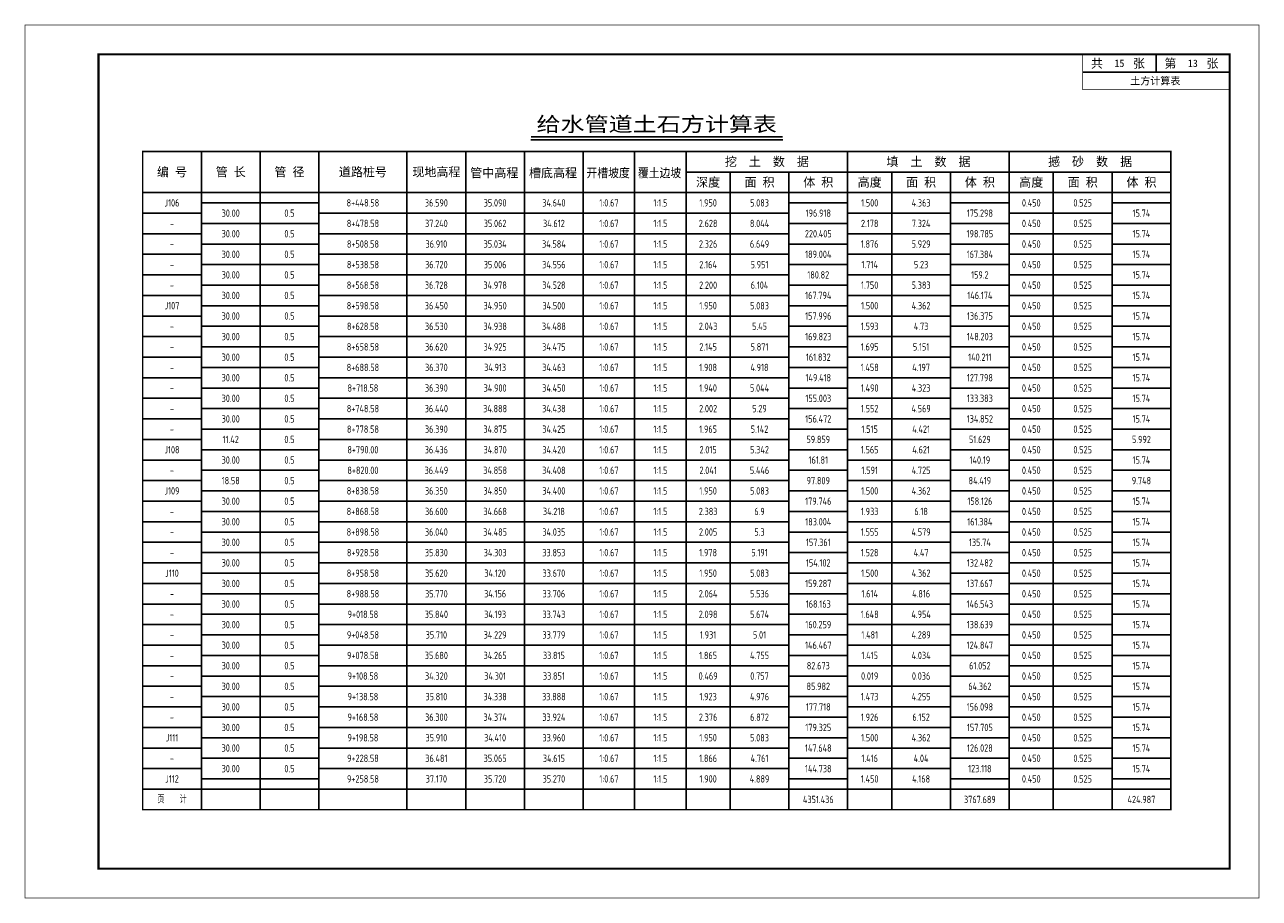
# Model space of a CAD drawing. Extents: x 336 to 6917, y 1189 to 1487.
# Tile 13 of 15: x 5616 to 6037, y 1189 to 1487. Entities that reach past the tile are written whole.
import ezdxf
from ezdxf.enums import TextEntityAlignment as Align

# ---------------------------------------------------------------- set-up
doc = ezdxf.new("R2010")
doc.units = 0
doc.layers.get('0').update_dxf_attribs({"linetype": 'CONTINUOUS'})
for name, color, linetype in [('土方_图框', 7, 'CONTINUOUS'), ('土方_土方表', 5, 'CONTINUOUS'), ('土方_土方表文字', 7, 'CONTINUOUS')]:
    doc.layers.add(name, color=color, linetype=linetype)
doc.styles.add('gpshz', font='tssdeng.shx', dxfattribs={"width": 0.7, "height": 2.5, "bigfont": 'hztxt.shx'})
doc.styles.add('仿宋_GB2312', font='txt', dxfattribs={"width": 0.7, "height": 3})
doc.styles.add('宋体', font='txt')

# ---------------------------------------------------------------- blocks, each defined once
blk = doc.blocks.new('tkx_jb')
at = {"color": 0, "linetype": 'ByBlock', "lineweight": -2}
for p, q in [((-50, 0), (0, 0)), ((-25, 0), (-25, -6)), ((-50, -6), (0, -6))]:
    blk.add_line(p, q, dxfattribs=at)
at = {"color": 0, "linetype": 'ByBlock', "lineweight": -2, "const_width": 0.25}
blk.add_lwpolyline([(0, 0), (0, -12), (-50, -12), (-50, 0)], dxfattribs=at)
at = {"color": 0, "linetype": 'ByBlock', "lineweight": -2, "style": '宋体'}
for s, p in [('共     张', (-47.19, -4.55)), ('第     张', (-22.19, -4.55))]:
    blk.add_text(s, height=3, dxfattribs=at).set_placement(p)
for tag, p in [('COUNT', (-37.5, -3)), ('PAGE', (-12.5, -3)), ('NAME', (-25.27, -8.99))]:
    blk.add_attdef(tag, text='', height=2.5, dxfattribs=at).set_placement(p, align=Align.MIDDLE_CENTER)
blk = doc.blocks.new('gsv_tfb')
at = {"color": 7, "linetype": 'ByBlock', "lineweight": -2}
blk.add_line((132.17, 227.99), (217.93, 227.99), dxfattribs=at)
at = {"color": 5, "linetype": 'ByBlock', "lineweight": -2}
for p, q in [((20, 224), (20, 0)), ((40, 224), (40, 0)), ((60, 224), (60, 0)), ((90, 224), (90, 0)), ((110, 224), (110, 0)), ((130, 224), (130, 0)), ((150, 224), (150, 0)), ((167.5, 224), (167.5, 0)), ((185, 224), (185, 0)), ((240, 224), (240, 0)), ((295, 224), (295, 0)), ((350, 217), (185, 217)), ((200, 217), (200, 0)), ((220, 217), (220, 0)), ((255, 217), (255, 0)), ((275, 217), (275, 0)), ((310, 217), (310, 0)), ((330, 217), (330, 0)), ((350, 210), (0, 210)), ((60, 206.5), (20, 206.5)), ((240, 206.5), (220, 206.5)), ((295, 206.5), (275, 206.5)), ((350, 206.5), (330, 206.5)), ((20, 203), (0, 203)), ((220, 203), (60, 203)), ((275, 203), (240, 203)), ((330, 203), (295, 203)), ((60, 199.5), (20, 199.5)), ((240, 199.5), (220, 199.5)), ((295, 199.5), (275, 199.5)), ((350, 199.5), (330, 199.5)), ((20, 196), (0, 196)), ((220, 196), (60, 196)), ((275, 196), (240, 196)), ((330, 196), (295, 196)), ((60, 192.5), (20, 192.5)), ((240, 192.5), (220, 192.5)), ((295, 192.5), (275, 192.5)), ((350, 192.5), (330, 192.5)), ((20, 189), (0, 189)), ((60, 185.5), (20, 185.5)), ((220, 189), (60, 189)), ((240, 185.5), (220, 185.5)), ((275, 189), (240, 189)), ((295, 185.5), (275, 185.5)), ((330, 189), (295, 189)), ((350, 185.5), (330, 185.5)), ((20, 182), (0, 182)), ((220, 182), (60, 182)), ((275, 182), (240, 182)), ((330, 182), (295, 182)), ((60, 178.5), (20, 178.5)), ((240, 178.5), (220, 178.5)), ((295, 178.5), (275, 178.5)), ((350, 178.5), (330, 178.5)), ((20, 175), (0, 175)), ((220, 175), (60, 175)), ((275, 175), (240, 175)), ((330, 175), (295, 175)), ((60, 171.5), (20, 171.5)), ((240, 171.5), (220, 171.5)), ((295, 171.5), (275, 171.5)), ((350, 171.5), (330, 171.5)), ((20, 168), (0, 168)), ((60, 164.5), (20, 164.5)), ((220, 168), (60, 168)), ((240, 164.5), (220, 164.5)), ((275, 168), (240, 168)), ((295, 164.5), (275, 164.5)), ((330, 168), (295, 168)), ((350, 164.5), (330, 164.5)), ((20, 161), (0, 161)), ((220, 161), (60, 161)), ((275, 161), (240, 161)), ((330, 161), (295, 161)), ((60, 157.5), (20, 157.5)), ((240, 157.5), (220, 157.5)), ((295, 157.5), (275, 157.5)), ((350, 157.5), (330, 157.5)), ((20, 154), (0, 154)), ((220, 154), (60, 154)), ((275, 154), (240, 154)), ((330, 154), (295, 154)), ((60, 150.5), (20, 150.5)), ((240, 150.5), (220, 150.5)), ((295, 150.5), (275, 150.5)), ((350, 150.5), (330, 150.5)), ((20, 147), (0, 147)), ((60, 143.5), (20, 143.5)), ((220, 147), (60, 147)), ((240, 143.5), (220, 143.5)), ((275, 147), (240, 147)), ((295, 143.5), (275, 143.5)), ((330, 147), (295, 147)), ((350, 143.5), (330, 143.5)), ((20, 140), (0, 140)), ((220, 140), (60, 140)), ((275, 140), (240, 140)), ((330, 140), (295, 140)), ((60, 136.5), (20, 136.5)), ((240, 136.5), (220, 136.5)), ((295, 136.5), (275, 136.5)), ((350, 136.5), (330, 136.5)), ((20, 133), (0, 133)), ((220, 133), (60, 133)), ((275, 133), (240, 133)), ((330, 133), (295, 133)), ((60, 129.5), (20, 129.5)), ((240, 129.5), (220, 129.5)), ((295, 129.5), (275, 129.5)), ((350, 129.5), (330, 129.5)), ((20, 126), (0, 126)), ((60, 122.5), (20, 122.5)), ((220, 126), (60, 126)), ((240, 122.5), (220, 122.5)), ((275, 126), (240, 126)), ((295, 122.5), (275, 122.5)), ((330, 126), (295, 126)), ((350, 122.5), (330, 122.5)), ((20, 119), (0, 119)), ((220, 119), (60, 119)), ((275, 119), (240, 119)), ((330, 119), (295, 119)), ((60, 115.5), (20, 115.5)), ((240, 115.5), (220, 115.5)), ((295, 115.5), (275, 115.5)), ((350, 115.5), (330, 115.5)), ((20, 112), (0, 112)), ((220, 112), (60, 112)), ((275, 112), (240, 112)), ((330, 112), (295, 112)), ((60, 108.5), (20, 108.5)), ((240, 108.5), (220, 108.5)), ((295, 108.5), (275, 108.5)), ((350, 108.5), (330, 108.5)), ((20, 105), (0, 105)), ((60, 101.5), (20, 101.5)), ((220, 105), (60, 105)), ((240, 101.5), (220, 101.5)), ((275, 105), (240, 105)), ((295, 101.5), (275, 101.5)), ((330, 105), (295, 105)), ((350, 101.5), (330, 101.5)), ((20, 98), (0, 98)), ((220, 98), (60, 98)), ((275, 98), (240, 98)), ((330, 98), (295, 98)), ((60, 94.5), (20, 94.5)), ((240, 94.5), (220, 94.5)), ((295, 94.5), (275, 94.5)), ((350, 94.5), (330, 94.5)), ((20, 91), (0, 91)), ((220, 91), (60, 91)), ((275, 91), (240, 91)), ((330, 91), (295, 91)), ((60, 87.5), (20, 87.5)), ((240, 87.5), (220, 87.5)), ((295, 87.5), (275, 87.5)), ((350, 87.5), (330, 87.5)), ((20, 84), (0, 84)), ((60, 80.5), (20, 80.5)), ((220, 84), (60, 84)), ((240, 80.5), (220, 80.5)), ((275, 84), (240, 84)), ((295, 80.5), (275, 80.5)), ((330, 84), (295, 84)), ((350, 80.5), (330, 80.5)), ((20, 77), (0, 77)), ((220, 77), (60, 77)), ((275, 77), (240, 77)), ((330, 77), (295, 77)), ((60, 73.5), (20, 73.5)), ((240, 73.5), (220, 73.5)), ((295, 73.5), (275, 73.5)), ((350, 73.5), (330, 73.5)), ((20, 70), (0, 70)), ((220, 70), (60, 70)), ((275, 70), (240, 70)), ((330, 70), (295, 70)), ((60, 66.5), (20, 66.5)), ((240, 66.5), (220, 66.5)), ((295, 66.5), (275, 66.5)), ((350, 66.5), (330, 66.5)), ((20, 63), (0, 63)), ((60, 59.5), (20, 59.5)), ((220, 63), (60, 63)), ((240, 59.5), (220, 59.5)), ((275, 63), (240, 63)), ((295, 59.5), (275, 59.5)), ((330, 63), (295, 63)), ((350, 59.5), (330, 59.5)), ((20, 56), (0, 56)), ((220, 56), (60, 56)), ((275, 56), (240, 56)), ((330, 56), (295, 56)), ((60, 52.5), (20, 52.5)), ((240, 52.5), (220, 52.5)), ((295, 52.5), (275, 52.5)), ((350, 52.5), (330, 52.5)), ((20, 49), (0, 49)), ((220, 49), (60, 49)), ((275, 49), (240, 49)), ((330, 49), (295, 49)), ((60, 45.5), (20, 45.5)), ((240, 45.5), (220, 45.5)), ((295, 45.5), (275, 45.5)), ((350, 45.5), (330, 45.5)), ((20, 42), (0, 42)), ((60, 38.5), (20, 38.5)), ((220, 42), (60, 42)), ((240, 38.5), (220, 38.5)), ((275, 42), (240, 42)), ((295, 38.5), (275, 38.5)), ((330, 42), (295, 42)), ((350, 38.5), (330, 38.5)), ((20, 35), (0, 35)), ((220, 35), (60, 35)), ((275, 35), (240, 35)), ((330, 35), (295, 35)), ((60, 31.5), (20, 31.5)), ((240, 31.5), (220, 31.5)), ((295, 31.5), (275, 31.5)), ((350, 31.5), (330, 31.5)), ((20, 28), (0, 28)), ((220, 28), (60, 28)), ((275, 28), (240, 28)), ((330, 28), (295, 28)), ((60, 24.5), (20, 24.5)), ((240, 24.5), (220, 24.5)), ((295, 24.5), (275, 24.5)), ((350, 24.5), (330, 24.5)), ((20, 21), (0, 21)), ((60, 17.5), (20, 17.5)), ((220, 21), (60, 21)), ((240, 17.5), (220, 17.5)), ((275, 21), (240, 21)), ((295, 17.5), (275, 17.5)), ((330, 21), (295, 21)), ((350, 17.5), (330, 17.5)), ((20, 14), (0, 14)), ((220, 14), (60, 14)), ((275, 14), (240, 14)), ((330, 14), (295, 14)), ((60, 10.5), (20, 10.5)), ((240, 10.5), (220, 10.5)), ((295, 10.5), (275, 10.5)), ((350, 10.5), (330, 10.5)), ((350, 7), (0, 7)), ((300, 7), (275, 7))]:
    blk.add_line(p, q, dxfattribs=at)
at = {"color": 7, "linetype": 'ByBlock', "lineweight": -2, "const_width": 0.5}
blk.add_lwpolyline([(132.17, 228.99), (217.93, 228.99)], dxfattribs=at)
at = {"color": 1, "linetype": 'ByBlock', "lineweight": -2, "const_width": 0.5}
blk.add_lwpolyline([(0, 0), (350, 0), (350, 224), (0, 224)], close=True, dxfattribs=at)
at = {"color": 7, "linetype": 'ByBlock', "lineweight": -2, "style": '仿宋_GB2312', "width": 1.2}
blk.add_text('给水管道土石方计算表', height=5, dxfattribs=at).set_placement((175, 233.38), align=Align.MIDDLE)
at = {"color": 7, "linetype": 'ByBlock', "lineweight": -2, "style": '仿宋_GB2312'}
for s, p in [('编 号', (10, 217)), ('管 长', (30, 217)), ('管 径', (50, 217)), ('道路桩号', (75, 217)), ('现地高程', (100, 217)), ('管中高程', (119.72, 216.7)), ('槽底高程', (139.72, 216.7)), ('挖  土  数  据', (212.5, 220.5)), ('填  土  数  据', (267.5, 220.5)), ('撼  砂  数  据', (322.5, 220.5)), ('深度', (192.5, 213.5)), ('面 积', (210, 213.5)), ('体 积', (230, 213.5)), ('高度', (247.5, 213.5)), ('面 积', (265, 213.5)), ('体 积', (285, 213.5)), ('高度', (302.5, 213.5)), ('面 积', (320, 213.5)), ('体 积', (340, 213.5))]:
    blk.add_text(s, height=3, dxfattribs=at).set_placement(p, align=Align.MIDDLE_CENTER)
at = {"color": 7, "linetype": 'ByBlock', "lineweight": -2, "style": '仿宋_GB2312', "width": 0.9}
for s, p in [('开槽坡度', (158.47, 216.7)), ('覆土边坡', (175.97, 216.7))]:
    blk.add_text(s, height=3, dxfattribs=at).set_placement(p, align=Align.MIDDLE_CENTER)

msp = doc.modelspace()

# ---------------------------------------------------------------- linework, layer by layer
at = {"layer": '土方_图框'}
for points, const_width in [([(5616.51, 1189.59), (6036.51, 1189.59), (6036.51, 1486.59), (5616.51, 1486.59), (5616.51, 1189.59)], 0.25), ([(5641.51, 1199.59), (6026.51, 1199.59), (6026.51, 1476.59), (5641.51, 1476.59), (5641.51, 1199.59)], 0.7)]:
    msp.add_lwpolyline(points, dxfattribs=dict(at, const_width=const_width))

# ---------------------------------------------------------------- block references
msp.add_blockref('tkx_jb', (6026.51, 1476.59), dxfattribs=at).add_auto_attribs({'NAME': '土方计算表', 'COUNT': '15', 'PAGE': '13'})
at = {"layer": '土方_土方表'}
msp.add_blockref('gsv_tfb', (5656.51, 1219.59), dxfattribs=at)

# ---------------------------------------------------------------- texts
at = {"layer": '土方_土方表文字', "style": 'gpshz', "width": 0.7}
for s, p in [('J106', (5666.51, 1426.09)), ('8+448.58', (5731.51, 1426.09)), ('36.590', (5756.51, 1426.09)), ('35.090', (5776.51, 1426.09)), ('34.640', (5796.51, 1426.09)), ('1:0.67', (5815.26, 1426.09)), ('1:1.5', (5832.76, 1426.09)), ('1.950', (5849.01, 1426.09)), ('5.083', (5866.51, 1426.09)), ('1.500', (5904.01, 1426.09)), ('4.363', (5921.51, 1426.09)), ('0.450', (5959.01, 1426.09)), ('0.525', (5976.51, 1426.09)), ('30.00', (5686.51, 1422.59)), ('0.5', (5706.51, 1422.59)), ('196.918', (5886.51, 1422.59)), ('175.298', (5941.51, 1422.59)), ('15.74', (5996.51, 1422.59)), ('-', (5666.51, 1419.09)), ('30.00', (5686.51, 1415.59)), ('0.5', (5706.51, 1415.59)), ('8+478.58', (5731.51, 1419.09)), ('37.240', (5756.51, 1419.09)), ('35.062', (5776.51, 1419.09)), ('34.612', (5796.51, 1419.09)), ('1:0.67', (5815.26, 1419.09)), ('1:1.5', (5832.76, 1419.09)), ('2.628', (5849.01, 1419.09)), ('8.044', (5866.51, 1419.09)), ('220.405', (5886.51, 1415.59)), ('2.178', (5904.01, 1419.09)), ('7.324', (5921.51, 1419.09)), ('198.785', (5941.51, 1415.59)), ('0.450', (5959.01, 1419.09)), ('0.525', (5976.51, 1419.09)), ('15.74', (5996.51, 1415.59)), ('8+508.58', (5731.51, 1412.09)), ('36.910', (5756.51, 1412.09)), ('35.034', (5776.51, 1412.09)), ('34.584', (5796.51, 1412.09)), ('1:0.67', (5815.26, 1412.09)), ('1:1.5', (5832.76, 1412.09)), ('2.326', (5849.01, 1412.09)), ('6.649', (5866.51, 1412.09)), ('1.876', (5904.01, 1412.09)), ('5.929', (5921.51, 1412.09)), ('0.450', (5959.01, 1412.09)), ('0.525', (5976.51, 1412.09)), ('-', (5666.51, 1412.09)), ('30.00', (5686.51, 1408.59)), ('0.5', (5706.51, 1408.59)), ('189.004', (5886.51, 1408.59)), ('167.384', (5941.51, 1408.59)), ('15.74', (5996.51, 1408.59)), ('-', (5666.51, 1405.09)), ('8+538.58', (5731.51, 1405.09)), ('36.720', (5756.51, 1405.09)), ('35.006', (5776.51, 1405.09)), ('34.556', (5796.51, 1405.09)), ('1:0.67', (5815.26, 1405.09)), ('1:1.5', (5832.76, 1405.09)), ('2.164', (5849.01, 1405.09)), ('5.951', (5866.51, 1405.09)), ('1.714', (5904.01, 1405.09)), ('5.23', (5921.51, 1405.09)), ('0.450', (5959.01, 1405.09)), ('0.525', (5976.51, 1405.09)), ('30.00', (5686.51, 1401.59)), ('0.5', (5706.51, 1401.59)), ('180.82', (5886.51, 1401.59)), ('159.2', (5941.51, 1401.59)), ('15.74', (5996.51, 1401.59)), ('-', (5666.51, 1398.09)), ('30.00', (5686.51, 1394.59)), ('0.5', (5706.51, 1394.59)), ('8+568.58', (5731.51, 1398.09)), ('36.728', (5756.51, 1398.09)), ('34.978', (5776.51, 1398.09)), ('34.528', (5796.51, 1398.09)), ('1:0.67', (5815.26, 1398.09)), ('1:1.5', (5832.76, 1398.09)), ('2.200', (5849.01, 1398.09)), ('6.104', (5866.51, 1398.09)), ('167.794', (5886.51, 1394.59)), ('1.750', (5904.01, 1398.09)), ('5.383', (5921.51, 1398.09)), ('146.174', (5941.51, 1394.59)), ('0.450', (5959.01, 1398.09)), ('0.525', (5976.51, 1398.09)), ('15.74', (5996.51, 1394.59)), ('J107', (5666.51, 1391.09)), ('8+598.58', (5731.51, 1391.09)), ('36.450', (5756.51, 1391.09)), ('34.950', (5776.51, 1391.09)), ('34.500', (5796.51, 1391.09)), ('1:0.67', (5815.26, 1391.09)), ('1:1.5', (5832.76, 1391.09)), ('1.950', (5849.01, 1391.09)), ('5.083', (5866.51, 1391.09)), ('1.500', (5904.01, 1391.09)), ('4.362', (5921.51, 1391.09)), ('0.450', (5959.01, 1391.09)), ('0.525', (5976.51, 1391.09)), ('30.00', (5686.51, 1387.59)), ('0.5', (5706.51, 1387.59)), ('157.996', (5886.51, 1387.59)), ('136.375', (5941.51, 1387.59)), ('15.74', (5996.51, 1387.59)), ('-', (5666.51, 1384.09)), ('8+628.58', (5731.51, 1384.09)), ('36.530', (5756.51, 1384.09)), ('34.938', (5776.51, 1384.09)), ('34.488', (5796.51, 1384.09)), ('1:0.67', (5815.26, 1384.09)), ('1:1.5', (5832.76, 1384.09)), ('2.043', (5849.01, 1384.09)), ('5.45', (5866.51, 1384.09)), ('1.593', (5904.01, 1384.09)), ('4.73', (5921.51, 1384.09)), ('0.450', (5959.01, 1384.09)), ('0.525', (5976.51, 1384.09)), ('30.00', (5686.51, 1380.59)), ('0.5', (5706.51, 1380.59)), ('169.823', (5886.51, 1380.59)), ('148.203', (5941.51, 1380.59)), ('15.74', (5996.51, 1380.59)), ('-', (5666.51, 1377.09)), ('30.00', (5686.51, 1373.59)), ('0.5', (5706.51, 1373.59)), ('8+658.58', (5731.51, 1377.09)), ('36.620', (5756.51, 1377.09)), ('34.925', (5776.51, 1377.09)), ('34.475', (5796.51, 1377.09)), ('1:0.67', (5815.26, 1377.09)), ('1:1.5', (5832.76, 1377.09)), ('2.145', (5849.01, 1377.09)), ('5.871', (5866.51, 1377.09)), ('161.832', (5886.51, 1373.59)), ('1.695', (5904.01, 1377.09)), ('5.151', (5921.51, 1377.09)), ('140.211', (5941.51, 1373.59)), ('0.450', (5959.01, 1377.09)), ('0.525', (5976.51, 1377.09)), ('15.74', (5996.51, 1373.59)), ('8+688.58', (5731.51, 1370.09)), ('36.370', (5756.51, 1370.09)), ('34.913', (5776.51, 1370.09)), ('34.463', (5796.51, 1370.09)), ('1:0.67', (5815.26, 1370.09)), ('1:1.5', (5832.76, 1370.09)), ('1.908', (5849.01, 1370.09)), ('4.918', (5866.51, 1370.09)), ('1.458', (5904.01, 1370.09)), ('4.197', (5921.51, 1370.09)), ('0.450', (5959.01, 1370.09)), ('0.525', (5976.51, 1370.09)), ('-', (5666.51, 1370.09)), ('30.00', (5686.51, 1366.59)), ('0.5', (5706.51, 1366.59)), ('149.418', (5886.51, 1366.59)), ('127.798', (5941.51, 1366.59)), ('15.74', (5996.51, 1366.59)), ('-', (5666.51, 1363.09)), ('8+718.58', (5731.51, 1363.09)), ('36.390', (5756.51, 1363.09)), ('34.900', (5776.51, 1363.09)), ('34.450', (5796.51, 1363.09)), ('1:0.67', (5815.26, 1363.09)), ('1:1.5', (5832.76, 1363.09)), ('1.940', (5849.01, 1363.09)), ('5.044', (5866.51, 1363.09)), ('1.490', (5904.01, 1363.09)), ('4.323', (5921.51, 1363.09)), ('0.450', (5959.01, 1363.09)), ('0.525', (5976.51, 1363.09)), ('30.00', (5686.51, 1359.59)), ('0.5', (5706.51, 1359.59)), ('155.003', (5886.51, 1359.59)), ('133.383', (5941.51, 1359.59)), ('15.74', (5996.51, 1359.59)), ('-', (5666.51, 1356.09)), ('30.00', (5686.51, 1352.59)), ('0.5', (5706.51, 1352.59)), ('8+748.58', (5731.51, 1356.09)), ('36.440', (5756.51, 1356.09)), ('34.888', (5776.51, 1356.09)), ('34.438', (5796.51, 1356.09)), ('1:0.67', (5815.26, 1356.09)), ('1:1.5', (5832.76, 1356.09)), ('2.002', (5849.01, 1356.09)), ('5.29', (5866.51, 1356.09)), ('156.472', (5886.51, 1352.59)), ('1.552', (5904.01, 1356.09)), ('4.569', (5921.51, 1356.09)), ('134.852', (5941.51, 1352.59)), ('0.450', (5959.01, 1356.09)), ('0.525', (5976.51, 1356.09)), ('15.74', (5996.51, 1352.59)), ('8+778.58', (5731.51, 1349.09)), ('36.390', (5756.51, 1349.09)), ('34.875', (5776.51, 1349.09)), ('34.425', (5796.51, 1349.09)), ('1:0.67', (5815.26, 1349.09)), ('1:1.5', (5832.76, 1349.09)), ('1.965', (5849.01, 1349.09)), ('5.142', (5866.51, 1349.09)), ('1.515', (5904.01, 1349.09)), ('4.421', (5921.51, 1349.09)), ('0.450', (5959.01, 1349.09)), ('0.525', (5976.51, 1349.09)), ('-', (5666.51, 1349.09)), ('11.42', (5686.51, 1345.59)), ('0.5', (5706.51, 1345.59)), ('59.859', (5886.51, 1345.59)), ('51.629', (5941.51, 1345.59)), ('5.992', (5996.51, 1345.59)), ('J108', (5666.51, 1342.09)), ('8+790.00', (5731.51, 1342.09)), ('36.436', (5756.51, 1342.09)), ('34.870', (5776.51, 1342.09)), ('34.420', (5796.51, 1342.09)), ('1:0.67', (5815.26, 1342.09)), ('1:1.5', (5832.76, 1342.09)), ('2.015', (5849.01, 1342.09)), ('5.342', (5866.51, 1342.09)), ('1.565', (5904.01, 1342.09)), ('4.621', (5921.51, 1342.09)), ('0.450', (5959.01, 1342.09)), ('0.525', (5976.51, 1342.09)), ('30.00', (5686.51, 1338.59)), ('0.5', (5706.51, 1338.59)), ('161.81', (5886.51, 1338.59)), ('140.19', (5941.51, 1338.59)), ('15.74', (5996.51, 1338.59)), ('-', (5666.51, 1335.09)), ('18.58', (5686.51, 1331.59)), ('0.5', (5706.51, 1331.59)), ('8+820.00', (5731.51, 1335.09)), ('36.449', (5756.51, 1335.09)), ('34.858', (5776.51, 1335.09)), ('34.408', (5796.51, 1335.09)), ('1:0.67', (5815.26, 1335.09)), ('1:1.5', (5832.76, 1335.09)), ('2.041', (5849.01, 1335.09)), ('5.446', (5866.51, 1335.09)), ('97.809', (5886.51, 1331.59)), ('1.591', (5904.01, 1335.09)), ('4.725', (5921.51, 1335.09)), ('84.419', (5941.51, 1331.59)), ('0.450', (5959.01, 1335.09)), ('0.525', (5976.51, 1335.09)), ('9.748', (5996.51, 1331.59)), ('J109', (5666.51, 1328.09)), ('8+838.58', (5731.51, 1328.09)), ('36.350', (5756.51, 1328.09)), ('34.850', (5776.51, 1328.09)), ('34.400', (5796.51, 1328.09)), ('1:0.67', (5815.26, 1328.09)), ('1:1.5', (5832.76, 1328.09)), ('1.950', (5849.01, 1328.09)), ('5.083', (5866.51, 1328.09)), ('1.500', (5904.01, 1328.09)), ('4.362', (5921.51, 1328.09)), ('0.450', (5959.01, 1328.09)), ('0.525', (5976.51, 1328.09)), ('30.00', (5686.51, 1324.59)), ('0.5', (5706.51, 1324.59)), ('179.746', (5886.51, 1324.59)), ('158.126', (5941.51, 1324.59)), ('15.74', (5996.51, 1324.59)), ('-', (5666.51, 1321.09)), ('8+868.58', (5731.51, 1321.09)), ('36.600', (5756.51, 1321.09)), ('34.668', (5776.51, 1321.09)), ('34.218', (5796.51, 1321.09)), ('1:0.67', (5815.26, 1321.09)), ('1:1.5', (5832.76, 1321.09)), ('2.383', (5849.01, 1321.09)), ('6.9', (5866.51, 1321.09)), ('1.933', (5904.01, 1321.09)), ('6.18', (5921.51, 1321.09)), ('0.450', (5959.01, 1321.09)), ('0.525', (5976.51, 1321.09)), ('30.00', (5686.51, 1317.59)), ('0.5', (5706.51, 1317.59)), ('8+898.58', (5731.51, 1314.09)), ('36.040', (5756.51, 1314.09)), ('34.485', (5776.51, 1314.09)), ('34.035', (5796.51, 1314.09)), ('1:0.67', (5815.26, 1314.09)), ('2.005', (5849.01, 1314.09)), ('5.3', (5866.51, 1314.09)), ('183.004', (5886.51, 1317.59)), ('4.579', (5921.51, 1314.09)), ('161.384', (5941.51, 1317.59)), ('0.450', (5959.01, 1314.09)), ('0.525', (5976.51, 1314.09)), ('15.74', (5996.51, 1317.59)), ('-', (5666.51, 1314.09)), ('30.00', (5686.51, 1310.59)), ('0.5', (5706.51, 1310.59)), ('1:1.5', (5832.76, 1314.09)), ('157.361', (5886.51, 1310.59)), ('1.555', (5904.01, 1314.09)), ('135.74', (5941.51, 1310.59)), ('15.74', (5996.51, 1310.59)), ('8+928.58', (5731.51, 1307.09)), ('35.830', (5756.51, 1307.09)), ('34.303', (5776.51, 1307.09)), ('33.853', (5796.51, 1307.09)), ('1:0.67', (5815.26, 1307.09)), ('1:1.5', (5832.76, 1307.09)), ('1.978', (5849.01, 1307.09)), ('5.191', (5866.51, 1307.09)), ('1.528', (5904.01, 1307.09)), ('4.47', (5921.51, 1307.09)), ('0.450', (5959.01, 1307.09)), ('0.525', (5976.51, 1307.09)), ('-', (5666.51, 1307.09)), ('30.00', (5686.51, 1303.59)), ('0.5', (5706.51, 1303.59)), ('154.102', (5886.51, 1303.59)), ('132.482', (5941.51, 1303.59)), ('15.74', (5996.51, 1303.59)), ('J110', (5666.51, 1300.09)), ('8+958.58', (5731.51, 1300.09)), ('35.620', (5756.51, 1300.09)), ('34.120', (5776.51, 1300.09)), ('33.670', (5796.51, 1300.09)), ('1:0.67', (5815.26, 1300.09)), ('1:1.5', (5832.76, 1300.09)), ('1.950', (5849.01, 1300.09)), ('5.083', (5866.51, 1300.09)), ('1.500', (5904.01, 1300.09)), ('4.362', (5921.51, 1300.09)), ('0.450', (5959.01, 1300.09)), ('0.525', (5976.51, 1300.09)), ('30.00', (5686.51, 1296.59)), ('0.5', (5706.51, 1296.59)), ('8+988.58', (5731.51, 1293.09)), ('35.770', (5756.51, 1293.09)), ('34.156', (5776.51, 1293.09)), ('33.706', (5796.51, 1293.09)), ('1:0.67', (5815.26, 1293.09)), ('2.064', (5849.01, 1293.09)), ('5.536', (5866.51, 1293.09)), ('159.287', (5886.51, 1296.59)), ('1.614', (5904.01, 1293.09)), ('4.816', (5921.51, 1293.09)), ('137.667', (5941.51, 1296.59)), ('0.450', (5959.01, 1293.09)), ('0.525', (5976.51, 1293.09)), ('15.74', (5996.51, 1296.59)), ('-', (5666.51, 1293.09)), ('30.00', (5686.51, 1289.59)), ('0.5', (5706.51, 1289.59)), ('1:1.5', (5832.76, 1293.09)), ('168.163', (5886.51, 1289.59)), ('146.543', (5941.51, 1289.59)), ('15.74', (5996.51, 1289.59)), ('9+018.58', (5731.51, 1286.09)), ('35.840', (5756.51, 1286.09)), ('34.193', (5776.51, 1286.09)), ('33.743', (5796.51, 1286.09)), ('1:0.67', (5815.26, 1286.09)), ('1:1.5', (5832.76, 1286.09)), ('2.098', (5849.01, 1286.09)), ('5.674', (5866.51, 1286.09)), ('1.648', (5904.01, 1286.09)), ('4.954', (5921.51, 1286.09)), ('0.450', (5959.01, 1286.09)), ('0.525', (5976.51, 1286.09)), ('-', (5666.51, 1286.09)), ('30.00', (5686.51, 1282.59)), ('0.5', (5706.51, 1282.59)), ('160.259', (5886.51, 1282.59)), ('138.639', (5941.51, 1282.59)), ('15.74', (5996.51, 1282.59)), ('-', (5666.51, 1279.09)), ('9+048.58', (5731.51, 1279.09)), ('35.710', (5756.51, 1279.09)), ('34.229', (5776.51, 1279.09)), ('33.779', (5796.51, 1279.09)), ('1:0.67', (5815.26, 1279.09)), ('1:1.5', (5832.76, 1279.09)), ('1.931', (5849.01, 1279.09)), ('5.01', (5866.51, 1279.09)), ('1.481', (5904.01, 1279.09)), ('4.289', (5921.51, 1279.09)), ('0.450', (5959.01, 1279.09)), ('0.525', (5976.51, 1279.09)), ('30.00', (5686.51, 1275.59)), ('0.5', (5706.51, 1275.59)), ('9+078.58', (5731.51, 1272.09)), ('35.680', (5756.51, 1272.09)), ('34.265', (5776.51, 1272.09)), ('33.815', (5796.51, 1272.09)), ('1:0.67', (5815.26, 1272.09)), ('1.865', (5849.01, 1272.09)), ('146.467', (5886.51, 1275.59)), ('4.034', (5921.51, 1272.09)), ('124.847', (5941.51, 1275.59)), ('0.450', (5959.01, 1272.09)), ('0.525', (5976.51, 1272.09)), ('15.74', (5996.51, 1275.59)), ('-', (5666.51, 1272.09)), ('30.00', (5686.51, 1268.59)), ('0.5', (5706.51, 1268.59)), ('1:1.5', (5832.76, 1272.09)), ('4.755', (5866.51, 1272.09)), ('82.673', (5886.51, 1268.59)), ('1.415', (5904.01, 1272.09)), ('61.052', (5941.51, 1268.59)), ('15.74', (5996.51, 1268.59)), ('9+108.58', (5731.51, 1265.09)), ('34.320', (5756.51, 1265.09)), ('34.301', (5776.51, 1265.09)), ('33.851', (5796.51, 1265.09)), ('1:0.67', (5815.26, 1265.09)), ('1:1.5', (5832.76, 1265.09)), ('0.469', (5849.01, 1265.09)), ('0.757', (5866.51, 1265.09)), ('0.019', (5904.01, 1265.09)), ('0.036', (5921.51, 1265.09)), ('0.450', (5959.01, 1265.09)), ('0.525', (5976.51, 1265.09)), ('-', (5666.51, 1265.09)), ('30.00', (5686.51, 1261.59)), ('0.5', (5706.51, 1261.59)), ('85.982', (5886.51, 1261.59)), ('64.362', (5941.51, 1261.59)), ('15.74', (5996.51, 1261.59)), ('-', (5666.51, 1258.09)), ('9+138.58', (5731.51, 1258.09)), ('35.810', (5756.51, 1258.09)), ('34.338', (5776.51, 1258.09)), ('33.888', (5796.51, 1258.09)), ('1:0.67', (5815.26, 1258.09)), ('1:1.5', (5832.76, 1258.09)), ('1.923', (5849.01, 1258.09)), ('4.976', (5866.51, 1258.09)), ('1.473', (5904.01, 1258.09)), ('4.255', (5921.51, 1258.09)), ('0.450', (5959.01, 1258.09)), ('0.525', (5976.51, 1258.09)), ('30.00', (5686.51, 1254.59)), ('0.5', (5706.51, 1254.59)), ('9+168.58', (5731.51, 1251.09)), ('36.300', (5756.51, 1251.09)), ('34.374', (5776.51, 1251.09)), ('33.924', (5796.51, 1251.09)), ('1:0.67', (5815.26, 1251.09)), ('2.376', (5849.01, 1251.09)), ('6.872', (5866.51, 1251.09)), ('177.718', (5886.51, 1254.59)), ('1.926', (5904.01, 1251.09)), ('6.152', (5921.51, 1251.09)), ('156.098', (5941.51, 1254.59)), ('0.450', (5959.01, 1251.09)), ('0.525', (5976.51, 1251.09)), ('15.74', (5996.51, 1254.59)), ('-', (5666.51, 1251.09)), ('30.00', (5686.51, 1247.59)), ('0.5', (5706.51, 1247.59)), ('1:1.5', (5832.76, 1251.09)), ('179.325', (5886.51, 1247.59)), ('157.705', (5941.51, 1247.59)), ('15.74', (5996.51, 1247.59)), ('J111', (5666.51, 1244.09)), ('9+198.58', (5731.51, 1244.09)), ('35.910', (5756.51, 1244.09)), ('34.410', (5776.51, 1244.09)), ('33.960', (5796.51, 1244.09)), ('1:0.67', (5815.26, 1244.09)), ('1:1.5', (5832.76, 1244.09)), ('1.950', (5849.01, 1244.09)), ('5.083', (5866.51, 1244.09)), ('1.500', (5904.01, 1244.09)), ('4.362', (5921.51, 1244.09)), ('0.450', (5959.01, 1244.09)), ('0.525', (5976.51, 1244.09)), ('30.00', (5686.51, 1240.59)), ('0.5', (5706.51, 1240.59)), ('147.648', (5886.51, 1240.59)), ('126.028', (5941.51, 1240.59)), ('15.74', (5996.51, 1240.59)), ('-', (5666.51, 1237.09)), ('9+228.58', (5731.51, 1237.09)), ('36.481', (5756.51, 1237.09)), ('35.065', (5776.51, 1237.09)), ('34.615', (5796.51, 1237.09)), ('1:0.67', (5815.26, 1237.09)), ('1:1.5', (5832.76, 1237.09)), ('1.866', (5849.01, 1237.09)), ('4.761', (5866.51, 1237.09)), ('1.416', (5904.01, 1237.09)), ('4.04', (5921.51, 1237.09)), ('0.450', (5959.01, 1237.09)), ('0.525', (5976.51, 1237.09)), ('J112', (5666.51, 1230.09)), ('30.00', (5686.51, 1233.59)), ('0.5', (5706.51, 1233.59)), ('9+258.58', (5731.51, 1230.09)), ('37.170', (5756.51, 1230.09)), ('35.720', (5776.51, 1230.09)), ('35.270', (5796.51, 1230.09)), ('1:0.67', (5815.26, 1230.09)), ('1:1.5', (5832.76, 1230.09)), ('1.900', (5849.01, 1230.09)), ('4.889', (5866.51, 1230.09)), ('144.738', (5886.51, 1233.59)), ('1.450', (5904.01, 1230.09)), ('4.168', (5921.51, 1230.09)), ('123.118', (5941.51, 1233.59)), ('0.450', (5959.01, 1230.09)), ('0.525', (5976.51, 1230.09)), ('15.74', (5996.51, 1233.59)), ('页    计', (5666.51, 1223.09)), ('4351.436', (5886.51, 1223.09)), ('3767.689', (5941.51, 1223.09)), ('424.987', (5996.51, 1223.09))]:
    msp.add_text(s, height=2.5, dxfattribs=at).set_placement(p, align=Align.MIDDLE_CENTER)

doc.saveas('drawing.dxf')
